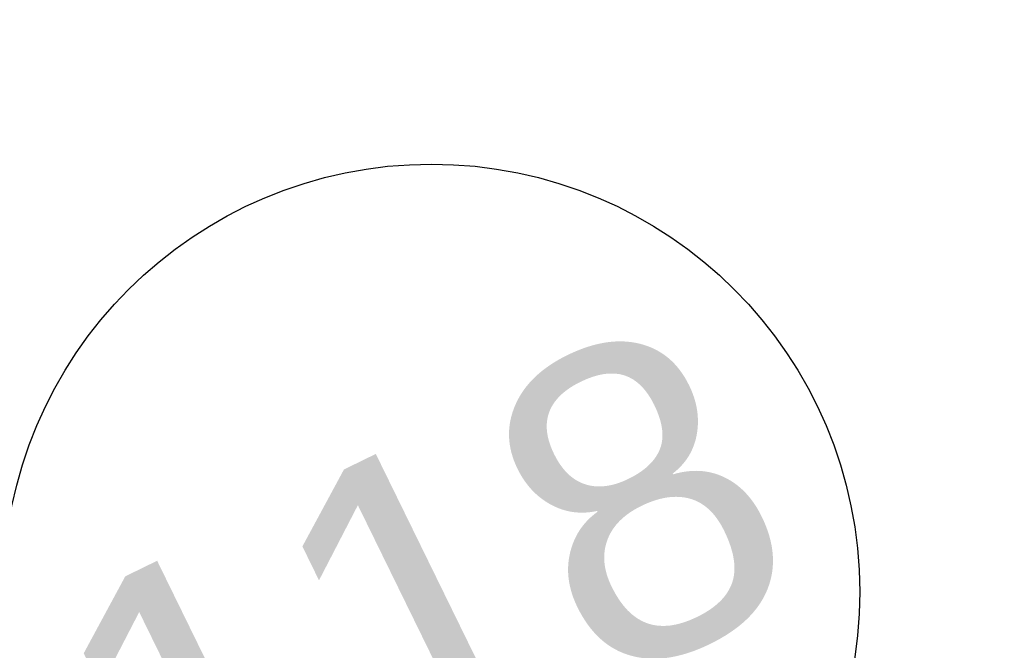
# Model space of a CAD drawing. Header units: millimetres. Extents: x -197461 to 862495, y -970068 to 63888.
# Tile 162 of 205: x -127425 to -126482, y -161758 to -161154. Entities that reach past the tile are written whole.
import ezdxf

# ---------------------------------------------------------------- set-up
doc = ezdxf.new("R2010")
doc.units = ezdxf.units.MM
doc.layers.add('A-AREA-IDEN', color=252, linetype='CONTINUOUS', lineweight=25)
doc.styles.add('Arial_3', font='arial.ttf', dxfattribs={"height": 300})

# ---------------------------------------------------------------- blocks, each defined once
blk = doc.blocks.new('PBL_telpnu_numeracija_0001 - PBL telpas NUMERĀCIJA-1342367-Pirmā stāva plāns uz atzīmes 0_000 M1-150')
at = {"layer": 'A-AREA-IDEN'}
blk.add_circle((0.0338, 0.0244), 2.7334, dxfattribs=at)

msp = doc.modelspace()

# ---------------------------------------------------------------- block references
at = {"layer": 'A-AREA-IDEN', "color": 251, "true_color": 0x636466, "xscale": 149.9999999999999, "yscale": 149.9999999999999, "zscale": 149.9999999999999, "rotation": 26.06501624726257}
msp.add_blockref('PBL_telpnu_numeracija_0001 - PBL telpas NUMERĀCIJA-1342367-Pirmā stāva plāns uz atzīmes 0_000 M1-150', (-127033.4671, -161707.86026), dxfattribs=at)

# ---------------------------------------------------------------- texts
at = {"layer": 'A-AREA-IDEN', "color": 251, "lineweight": 9, "true_color": 0x636466, "insert": (-127421.05953, -161735.05102), "char_height": 300, "width": 865.8225, "attachment_point": 1, "rotation": 26.06501625, "style": 'Arial_3'}
msp.add_mtext('118', dxfattribs=at)

doc.saveas('drawing.dxf')
